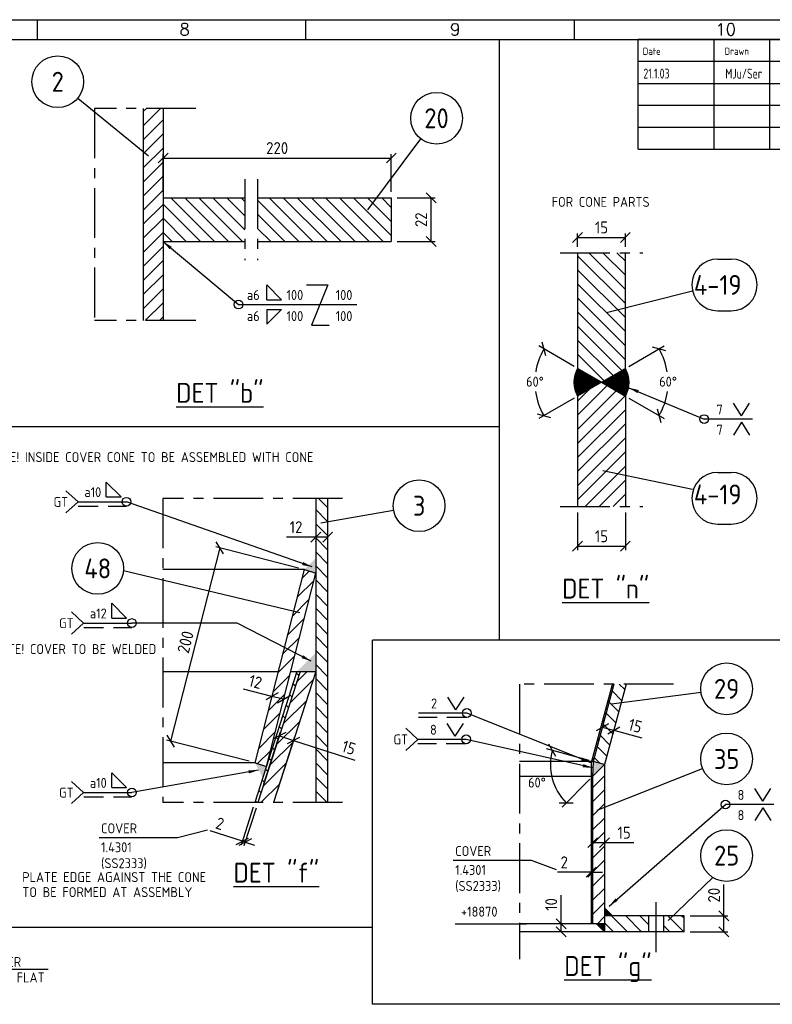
# Model space of a CAD drawing. Extents: x 0 to 84100, y 0 to 59400.
# Tile 24 of 25: x 49055 to 67971, y 34165 to 58900. Entities that reach past the tile are written whole.
import ezdxf
from ezdxf.enums import TextEntityAlignment as Align

# ---------------------------------------------------------------- set-up
doc = ezdxf.new("R2010")
doc.units = 0
doc.header["$LTSCALE"] = 1000
doc.linetypes.add('CENTER', pattern=[2, 1.25, -0.25, 0.25, -0.25])
doc.linetypes.add('DASHED', pattern=[0.75, 0.5, -0.25])
doc.layers.get('0').update_dxf_attribs({"linetype": 'CONTINUOUS'})
doc.layers.get('DEFPOINTS').update_dxf_attribs({"linetype": 'CONTINUOUS'})
for name, color, linetype in [('STG-CEN-18', 1, 'CENTER'), ('STG-CON-50', 4, 'CONTINUOUS'), ('STG-DAS-18', 1, 'DASHED'), ('STL-FIN-25', 2, 'CONTINUOUS'), ('STX-DIM-18', 1, 'CONTINUOUS'), ('STX-INFO-25', 2, 'CONTINUOUS'), ('STX-NUM-25', 1, 'CONTINUOUS'), ('STX-RAS-18', 1, 'CONTINUOUS')]:
    doc.layers.add(name, color=color, linetype=linetype)
doc.styles.add('ROMANS', font='romans.shx')
doc.styles.get("Standard").update_dxf_attribs({"font": 'isocp.shx'})
doc.dimstyles.get("Standard").update_dxf_attribs({"dimscale": 100, "dimtxt": 3, "dimasz": 2.5, "dimexe": 1, "dimexo": 1.25, "dimgap": 0.6, "dimtad": 1, "dimtih": 1, "dimtoh": 1, "dimdec": 1, "dimzin": 0, "dimtxsty": 'STANDARD', "dimblk1": 'OBLIQUE', "dimblk2": 'OBLIQUE', "dimsah": 1, "dimcen": 0.09, "dimclrd": 1, "dimclre": 1, "dimclrt": 1, "dimazin": 3, "dimtfac": 1, "dimtdec": 1, "dimtofl": 0, "dimtmove": 0, "dimatfit": 3, "dimtolj": 1, "dimtzin": 0})
doc.dimstyles.new('STANDARD$0', dxfattribs={"dimscale": 100, "dimtxt": 3, "dimasz": 2.5, "dimexe": 1, "dimexo": 1.5, "dimgap": 1, "dimtad": 1, "dimdec": 0, "dimzin": 1, "dimtxsty": 'STANDARD', "dimblk": 'OBLIQUE', "dimcen": 0.09, "dimclrd": 1, "dimclre": 1, "dimclrt": 1, "dimazin": 3, "dimtfac": 1, "dimtdec": 0, "dimtmove": 0, "dimatfit": 3, "dimtolj": 1, "dimtzin": 1})
doc.dimstyles.new('STANDARD$2', dxfattribs={"dimscale": 100, "dimtxt": 2.5, "dimasz": 2.5, "dimexe": 1.5, "dimexo": 1, "dimgap": 1.25, "dimtad": 2, "dimtih": 1, "dimtoh": 1, "dimdec": 0, "dimzin": 0, "dimtxsty": 'STANDARD', "dimblk": 'OBLIQUE', "dimcen": 0, "dimclrd": 1, "dimclre": 1, "dimclrt": 1, "dimazin": 3, "dimtfac": 1, "dimtdec": 0, "dimtmove": 0, "dimatfit": 3, "dimtolj": 1, "dimtzin": 0})
pattern_1 = [(135, (1324.97, 6656.18), (-176.7767, -176.7767), [])]
pattern_2 = [(45, (1324.97, 6656.18), (-176.7767, 176.7767), [])]
pattern_3 = [(135, (-317.03, 3058.15), (-176.7767, -176.7767), [])]
pattern_4 = [(45, (-317.03, 3058.15), (-176.7767, 176.7767), [])]

# ---------------------------------------------------------------- blocks, each defined once
blk = doc.blocks.new('_OBLIQUE')
at = {"color": 0, "linetype": 'BYBLOCK'}
blk.add_line((-0.5, -0.5), (0.5, 0.5), dxfattribs=at)
blk = doc.blocks.new('*D48')
at = {"layer": 'DEFPOINTS', "color": 0, "linetype": 'CONTINUOUS'}
for p in [(58395, 55425), (52658, 54425), (58395, 54425)]:
    blk.add_point(p, dxfattribs=at)
at = {"layer": 'STX-DIM-18', "color": 1, "linetype": 'CONTINUOUS'}
for p, q in [((52658, 54575), (52658, 55525)), ((52658, 55425), (58395, 55425)), ((58395, 54575), (58395, 55525))]:
    blk.add_line(p, q, dxfattribs=at)
at = {"layer": 'STX-DIM-18', "color": 1, "linetype": 'CONTINUOUS', "xscale": 250, "yscale": 250, "zscale": 250, "rotation": 180}
blk.add_blockref('_OBLIQUE', (52658, 55425), dxfattribs=at)
at = {"layer": 'STX-DIM-18', "color": 1, "linetype": 'CONTINUOUS', "xscale": 250, "yscale": 250, "zscale": 250}
blk.add_blockref('_OBLIQUE', (58395, 55425), dxfattribs=at)
at = {"layer": 'STX-DIM-18', "color": 1, "linetype": 'CONTINUOUS', "insert": (55526, 55675), "char_height": 300, "attachment_point": 5}
blk.add_mtext('\\A1;220', dxfattribs=at)
blk = doc.blocks.new('*D49')
at = {"layer": 'DEFPOINTS', "color": 0, "linetype": 'CONTINUOUS'}
for p in [(58395, 54425), (59395, 54425), (58395, 53325)]:
    blk.add_point(p, dxfattribs=at)
at = {"layer": 'STX-DIM-18', "color": 1, "linetype": 'CONTINUOUS'}
for p, q in [((58545, 54425), (59495, 54425)), ((59395, 53325), (59395, 54425)), ((58545, 53325), (59495, 53325))]:
    blk.add_line(p, q, dxfattribs=at)
at = {"layer": 'STX-DIM-18', "color": 1, "linetype": 'CONTINUOUS', "xscale": 250, "yscale": 250, "zscale": 250}
for p, rotation in [((59395, 54425), 90), ((59395, 53325), 270)]:
    blk.add_blockref('_OBLIQUE', p, dxfattribs=dict(at, rotation=rotation))
at = {"layer": 'STX-DIM-18', "color": 1, "linetype": 'CONTINUOUS', "insert": (59145, 53875), "char_height": 300, "attachment_point": 5, "rotation": 90}
blk.add_mtext('\\A1;22', dxfattribs=at)
blk = doc.blocks.new('*D105')
at = {"layer": 'DEFPOINTS', "color": 0, "linetype": 'CONTINUOUS'}
for p in [(56209, 45088), (52845, 40776), (54970, 40234)]:
    blk.add_point(p, dxfattribs=at)
at = {"layer": 'STX-DIM-18', "color": 1, "linetype": 'CONTINUOUS'}
for p, q in [((54084, 45630), (52845, 40776)), ((56064, 45125), (53987, 45655)), ((54825, 40271), (52748, 40801))]:
    blk.add_line(p, q, dxfattribs=at)
at = {"layer": 'STX-DIM-18', "color": 1, "linetype": 'CONTINUOUS', "xscale": 250, "yscale": 250, "zscale": 250}
for p, rotation in [((54084, 45630), 75.68389480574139), ((52845, 40776), 255.6838948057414)]:
    blk.add_blockref('_OBLIQUE', p, dxfattribs=dict(at, rotation=rotation))
at = {"layer": 'STX-DIM-18', "color": 1, "linetype": 'CONTINUOUS', "insert": (53222, 43265), "char_height": 300, "attachment_point": 5, "rotation": 75.6839}
blk.add_mtext('\\A1;200', dxfattribs=at)
blk = doc.blocks.new('*D106')
at = {"layer": 'DEFPOINTS', "color": 0, "linetype": 'CONTINUOUS'}
for p in [(56495, 45935), (56495, 45901), (56795, 45972)]:
    blk.add_point(p, dxfattribs=at)
at = {"layer": 'STX-DIM-18', "color": 1, "linetype": 'CONTINUOUS'}
for p, q in [((56495, 45901), (55757, 45901)), ((56795, 45901), (56495, 45901)), ((56495, 45785), (56495, 45801)), ((56795, 45822), (56795, 45801))]:
    blk.add_line(p, q, dxfattribs=at)
at = {"layer": 'STX-DIM-18', "color": 1, "linetype": 'CONTINUOUS', "xscale": 250, "yscale": 250, "zscale": 250, "rotation": 180}
blk.add_blockref('_OBLIQUE', (56495, 45901), dxfattribs=at)
at = {"layer": 'STX-DIM-18', "color": 1, "linetype": 'CONTINUOUS', "xscale": 250, "yscale": 250, "zscale": 250}
blk.add_blockref('_OBLIQUE', (56795, 45901), dxfattribs=at)
at = {"layer": 'STX-DIM-18', "color": 1, "linetype": 'CONTINUOUS', "insert": (56001, 46151), "char_height": 300, "attachment_point": 5}
blk.add_mtext('\\A1;12', dxfattribs=at)
blk = doc.blocks.new('*D107')
at = {"layer": 'DEFPOINTS', "color": 0, "linetype": 'CONTINUOUS'}
for p in [(55446, 42099), (55396, 41901), (55737, 42024)]:
    blk.add_point(p, dxfattribs=at)
at = {"layer": 'STX-DIM-18', "color": 1, "linetype": 'CONTINUOUS'}
for p, q in [((55396, 41901), (54681, 42084)), ((55409, 41953), (55371, 41804)), ((55686, 41827), (55396, 41901)), ((55700, 41879), (55662, 41730))]:
    blk.add_line(p, q, dxfattribs=at)
at = {"layer": 'STX-DIM-18', "color": 1, "linetype": 'CONTINUOUS', "xscale": 250, "yscale": 250, "zscale": 250}
for p, rotation in [((55396, 41901), 165.6838948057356), ((55686, 41827), 345.6838948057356)]:
    blk.add_blockref('_OBLIQUE', p, dxfattribs=dict(at, rotation=rotation))
at = {"layer": 'STX-DIM-18', "color": 1, "linetype": 'CONTINUOUS', "insert": (54979, 42266), "char_height": 300, "attachment_point": 5, "rotation": 345.6839}
blk.add_mtext('\\A1;12', dxfattribs=at)
blk = doc.blocks.new('*D108')
at = {"layer": 'DEFPOINTS', "color": 0, "linetype": 'CONTINUOUS'}
for p in [(54972, 39259), (55043, 39236), (54651, 38261)]:
    blk.add_point(p, dxfattribs=at)
at = {"layer": 'STX-DIM-18', "color": 1, "linetype": 'CONTINUOUS'}
for p, q in [((54926, 39116), (54620, 38166)), ((54998, 39093), (54692, 38143)), ((54651, 38261), (53846, 38520)), ((54722, 38238), (54651, 38261)), ((54722, 38238), (54960, 38161))]:
    blk.add_line(p, q, dxfattribs=at)
at = {"layer": 'STX-DIM-18', "color": 1, "linetype": 'CONTINUOUS', "xscale": 250, "yscale": 250, "zscale": 250}
for p, rotation in [((54651, 38261), 342.1584084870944), ((54722, 38238), 162.1584084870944)]:
    blk.add_blockref('_OBLIQUE', p, dxfattribs=dict(at, rotation=rotation))
at = {"layer": 'STX-DIM-18', "color": 1, "linetype": 'CONTINUOUS', "insert": (54087, 38705), "char_height": 300, "attachment_point": 5, "rotation": 342.1584}
blk.add_mtext('\\A1;2', dxfattribs=at)
blk = doc.blocks.new('*D109')
at = {"layer": 'DEFPOINTS', "color": 0, "linetype": 'CONTINUOUS'}
for p in [(55940, 40796), (55147, 39558), (55504, 39443)]:
    blk.add_point(p, dxfattribs=at)
at = {"layer": 'STX-DIM-18', "color": 1, "linetype": 'CONTINUOUS'}
for p, q in [((55193, 39701), (55613, 41007)), ((55550, 39586), (55970, 40892)), ((55583, 40911), (55940, 40796)), ((55940, 40796), (57480, 40301))]:
    blk.add_line(p, q, dxfattribs=at)
at = {"layer": 'STX-DIM-18', "color": 1, "linetype": 'CONTINUOUS', "xscale": 250, "yscale": 250, "zscale": 250}
for p, rotation in [((55583, 40911), 162.158408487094), ((55940, 40796), 342.1584084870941)]:
    blk.add_blockref('_OBLIQUE', p, dxfattribs=dict(at, rotation=rotation))
at = {"layer": 'STX-DIM-18', "color": 1, "linetype": 'CONTINUOUS', "insert": (57327, 40613), "char_height": 300, "attachment_point": 5, "rotation": 342.1584}
blk.add_mtext('\\A1;15', dxfattribs=at)
blk = doc.blocks.new('*D110')
at = {"layer": 'DEFPOINTS', "color": 0, "linetype": 'CONTINUOUS'}
for p in [(62399, 40073), (63465, 40268), (63755, 40190), (63755, 40190), (63455, 39890)]:
    blk.add_point(p, dxfattribs=at)
at = {"layer": 'STX-DIM-18', "color": 1, "linetype": 'CONTINUOUS'}
for p, q in [((63368, 40294), (62296, 40584)), ((63384, 39819), (62686, 39121))]:
    blk.add_line(p, q, dxfattribs=at)
blk.add_arc((63755, 40190), 1361, 164.8913, 225, dxfattribs=at)
at = {"layer": 'STX-DIM-18', "color": 1, "linetype": 'CONTINUOUS', "xscale": 250, "yscale": 250, "zscale": 250}
for p, rotation in [((62441, 40544), 74.89130863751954), ((62792, 39227), 315.0000000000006)]:
    blk.add_blockref('_OBLIQUE', p, dxfattribs=dict(at, rotation=rotation))
at = {"layer": 'STX-DIM-18', "color": 1, "linetype": 'CONTINUOUS', "insert": (62055, 39736), "char_height": 250, "attachment_point": 5}
blk.add_mtext('\\A1;60°', dxfattribs=at)
blk = doc.blocks.new('*D111')
at = {"layer": 'DEFPOINTS', "color": 0, "linetype": 'CONTINUOUS'}
for p in [(63737, 41274), (64026, 41196), (63987, 41048)]:
    blk.add_point(p, dxfattribs=at)
at = {"layer": 'STX-DIM-18', "color": 1, "linetype": 'CONTINUOUS'}
for p, q in [((63698, 41129), (63671, 41030)), ((63697, 41127), (63987, 41048)), ((63987, 41051), (63960, 40952)), ((63987, 41048), (64694, 40858))]:
    blk.add_line(p, q, dxfattribs=at)
at = {"layer": 'STX-DIM-18', "color": 1, "linetype": 'CONTINUOUS', "xscale": 250, "yscale": 250, "zscale": 250}
for p, rotation in [((63697, 41127), 164.8913086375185), ((63987, 41048), 344.8913086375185)]:
    blk.add_blockref('_OBLIQUE', p, dxfattribs=dict(at, rotation=rotation))
at = {"layer": 'STX-DIM-18', "color": 1, "linetype": 'CONTINUOUS', "insert": (64526, 41162), "char_height": 300, "attachment_point": 5, "rotation": 344.8913}
blk.add_mtext('\\A1;15', dxfattribs=at)
blk = doc.blocks.new('*D112')
at = {"layer": 'DEFPOINTS', "color": 0, "linetype": 'CONTINUOUS'}
for p in [(63455, 38190), (63755, 38226), (63755, 38202)]:
    blk.add_point(p, dxfattribs=at)
at = {"layer": 'STX-DIM-18', "color": 1, "linetype": 'CONTINUOUS'}
for p, q in [((63455, 38340), (63455, 38326)), ((63755, 38352), (63755, 38326)), ((63455, 38226), (63755, 38226)), ((63755, 38226), (64487, 38226))]:
    blk.add_line(p, q, dxfattribs=at)
at = {"layer": 'STX-DIM-18', "color": 1, "linetype": 'CONTINUOUS', "xscale": 250, "yscale": 250, "zscale": 250, "rotation": 180}
blk.add_blockref('_OBLIQUE', (63455, 38226), dxfattribs=at)
at = {"layer": 'STX-DIM-18', "color": 1, "linetype": 'CONTINUOUS', "xscale": 250, "yscale": 250, "zscale": 250}
blk.add_blockref('_OBLIQUE', (63755, 38226), dxfattribs=at)
at = {"layer": 'STX-DIM-18', "color": 1, "linetype": 'CONTINUOUS', "insert": (64246, 38476), "char_height": 300, "attachment_point": 5}
blk.add_mtext('\\A1;15', dxfattribs=at)
blk = doc.blocks.new('*D113')
at = {"layer": 'DEFPOINTS', "color": 0, "linetype": 'CONTINUOUS'}
for p in [(65755, 36389), (66755, 36389), (65755, 35989)]:
    blk.add_point(p, dxfattribs=at)
at = {"layer": 'STX-DIM-18', "color": 1, "linetype": 'CONTINUOUS'}
for p, q in [((66755, 36389), (66755, 37177)), ((65905, 36389), (66855, 36389)), ((66755, 35989), (66755, 36389)), ((65905, 35989), (66855, 35989))]:
    blk.add_line(p, q, dxfattribs=at)
at = {"layer": 'STX-DIM-18', "color": 1, "linetype": 'CONTINUOUS', "xscale": 250, "yscale": 250, "zscale": 250}
for p, rotation in [((66755, 36389), 90), ((66755, 35989), 270)]:
    blk.add_blockref('_OBLIQUE', p, dxfattribs=dict(at, rotation=rotation))
at = {"layer": 'STX-DIM-18', "color": 1, "linetype": 'CONTINUOUS', "insert": (66505, 36908), "char_height": 300, "attachment_point": 5, "rotation": 90}
blk.add_mtext('\\A1;20', dxfattribs=at)
blk = doc.blocks.new('*D114')
at = {"layer": 'DEFPOINTS', "color": 0, "linetype": 'CONTINUOUS'}
for p in [(62603, 36189), (62663, 36189), (63252, 35989)]:
    blk.add_point(p, dxfattribs=at)
at = {"layer": 'STX-DIM-18', "color": 1, "linetype": 'CONTINUOUS'}
for p, q in [((62663, 36189), (62663, 36910)), ((62663, 35989), (62663, 36189)), ((62753, 36189), (62763, 36189)), ((63102, 35989), (62563, 35989))]:
    blk.add_line(p, q, dxfattribs=at)
at = {"layer": 'STX-DIM-18', "color": 1, "linetype": 'CONTINUOUS', "xscale": 250, "yscale": 250, "zscale": 250}
for p, rotation in [((62663, 36189), 90), ((62663, 35989), 270)]:
    blk.add_blockref('_OBLIQUE', p, dxfattribs=dict(at, rotation=rotation))
at = {"layer": 'STX-DIM-18', "color": 1, "linetype": 'CONTINUOUS', "insert": (62413, 36674), "char_height": 300, "attachment_point": 5, "rotation": 90}
blk.add_mtext('\\A1;10', dxfattribs=at)
blk = doc.blocks.new('*D147')
at = {"color": 1, "linetype": 'CONTINUOUS'}
for p, q in [((63415, 38381), (63415, 37382)), ((63455, 38396), (63455, 37382)), ((63415, 37482), (62569, 37482)), ((63455, 37482), (63415, 37482)), ((63455, 37482), (63705, 37482))]:
    blk.add_line(p, q, dxfattribs=at)
at = {"layer": 'DEFPOINTS', "color": 0, "linetype": 'CONTINUOUS'}
for p in [(63415, 38531), (63455, 38546), (63415, 37482)]:
    blk.add_point(p, dxfattribs=at)
at = {"color": 1, "linetype": 'CONTINUOUS', "xscale": 250, "yscale": 250, "zscale": 250}
blk.add_blockref('_OBLIQUE', (63415, 37482), dxfattribs=at)
at = {"color": 1, "linetype": 'CONTINUOUS', "xscale": 250, "yscale": 250, "zscale": 250, "rotation": 180}
blk.add_blockref('_OBLIQUE', (63455, 37482), dxfattribs=at)
at = {"color": 1, "linetype": 'CONTINUOUS', "insert": (62742, 37732), "char_height": 300, "attachment_point": 5}
blk.add_mtext('\\A1;2', dxfattribs=at)
blk = doc.blocks.new('A$C4D08758E')
at = {"layer": 'STX-DIM-18'}
for p, q in [((0, 0), (0, 3.75)), ((0, 3.75), (3.74, 0)), ((0, 0), (3.74, 0))]:
    blk.add_line(p, q, dxfattribs=at)
blk = doc.blocks.new('A$C0537208B')
at = {"layer": 'STX-DIM-18'}
for q in [(0, 3.2), (4.08, 3.2)]:
    blk.add_line((2.04, 0), q, dxfattribs=at)
blk = doc.blocks.new('TYLE125')
at = {"color": 4}
for p, q in [((0, 0), (-185, 0)), ((-185, -27.5), (-185, 0)), ((0, -27.5), (0, 0)), ((0, -5.5), (-185, -5.5))]:
    blk.add_line(p, q, dxfattribs=at)
at = {"color": 2}
for p, q in [((-166, 0), (-166, -27.5)), ((-152, 0), (-152, -27.5)), ((-138, 0), (-138, -27.5)), ((-33, 0), (-33, -27.5)), ((-16.5, 0), (-16.5, -27.5)), ((-185, -11), (0, -11)), ((-185, -16.5), (0, -16.5)), ((-185, -22), (0, -22)), ((-185, -27.5), (0, -27.5))]:
    blk.add_line(p, q, dxfattribs=at)
for s, p in [('Date', (-183.86, -3.83)), ('Drawn', (-163.28, -3.83)), ("App'd", (-148.87, -3.83)), ('Revision', (-134.77, -3.83)), ('No.', (-26.18, -3.72)), ('Mark', (-8.51, -3.8))]:
    blk.add_text(s, height=1.8, dxfattribs=at).set_placement(p)
at = {"color": 2, "linetype": 'CONTINUOUS', "width": 0.8}
for tag, p in [('A2', (-183.7, -9.78)), ('A3', (-163.1, -9.78)), ('A4', (-149.1, -9.78)), ('A5', (-135.82, -9.78)), ('A6', (-25.26, -9.6)), ('A1', (-6.26, -9.6)), ('A8', (-183.7, -15.28)), ('A9', (-163.1, -15.28)), ('A10', (-149.1, -15.28)), ('A11', (-135.82, -15.28)), ('A12', (-25.26, -15.1)), ('A7', (-6.26, -15.1)), ('A14', (-183.7, -20.78)), ('A15', (-163.1, -20.78)), ('A16', (-149.1, -20.78)), ('A17', (-135.82, -20.78)), ('A18', (-25.26, -20.6)), ('A13', (-6.26, -20.6)), ('A20', (-183.7, -26.28)), ('A21', (-163.1, -26.28)), ('A22', (-149.1, -26.28)), ('A23', (-135.82, -26.28)), ('A24', (-25.26, -26.1)), ('A19', (-6.26, -26.1))]:
    blk.add_attdef(tag, p, '', height=2.5, dxfattribs=at)
blk = doc.blocks.new('A1')
at = {"color": 2, "linetype": 'CONTINUOUS'}
for p, q in [((20, 589), (836, 589)), ((495, 584), (495, 589)), ((562.5, 584), (562.5, 589)), ((630, 584), (630, 589))]:
    blk.add_line(p, q, dxfattribs=at)
at = {"color": 4, "linetype": 'CONTINUOUS'}
blk.add_line((25, 584), (831, 584), dxfattribs=at)
at = {"color": 2, "style": 'ROMANS'}
for s, p in [('8', (532, 585.07)), ('9', (600, 585.07)), ('10', (668, 585.07))]:
    blk.add_text(s, height=3, dxfattribs=at).set_placement(p, align=Align.CENTER)
blk = doc.blocks.new('*D205')
at = {"layer": 'DEFPOINTS', "color": 0, "linetype": 'CONTINUOUS'}
for p in [(63077, 46674), (64277, 46674), (64277, 45674)]:
    blk.add_point(p, dxfattribs=at)
at = {"layer": 'STX-DIM-18', "color": 1, "linetype": 'CONTINUOUS'}
for p, q in [((63077, 46524), (63077, 45574)), ((64277, 46524), (64277, 45574)), ((63077, 45674), (64277, 45674))]:
    blk.add_line(p, q, dxfattribs=at)
at = {"layer": 'STX-DIM-18', "color": 1, "linetype": 'CONTINUOUS', "xscale": 250, "yscale": 250, "zscale": 250, "rotation": 180}
blk.add_blockref('_OBLIQUE', (63077, 45674), dxfattribs=at)
at = {"layer": 'STX-DIM-18', "color": 1, "linetype": 'CONTINUOUS', "xscale": 250, "yscale": 250, "zscale": 250}
blk.add_blockref('_OBLIQUE', (64277, 45674), dxfattribs=at)
at = {"layer": 'STX-DIM-18', "color": 1, "linetype": 'CONTINUOUS', "insert": (63677, 45924), "char_height": 300, "attachment_point": 5}
blk.add_mtext('\\A1;15', dxfattribs=at)
blk = doc.blocks.new('*D206')
at = {"layer": 'DEFPOINTS', "color": 0, "linetype": 'CONTINUOUS'}
for p in [(64277, 50138), (63677, 49791), (63677, 49791), (65325, 49501), (64277, 49445)]:
    blk.add_point(p, dxfattribs=at)
at = {"layer": 'STX-DIM-18', "color": 1, "linetype": 'CONTINUOUS'}
for p, q in [((64364, 50188), (65256, 50703)), ((64364, 49395), (65256, 48880))]:
    blk.add_line(p, q, dxfattribs=at)
for start, end in [(9.1344, 30), (330, 351.942)]:
    blk.add_arc((63677, 49791), 1673, start, end, dxfattribs=at)
at = {"layer": 'STX-DIM-18', "color": 1, "linetype": 'CONTINUOUS', "xscale": 250, "yscale": 250, "zscale": 250}
for p, rotation in [((65126, 50628), 119.9999999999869), ((65126, 48955), 240.0000000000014)]:
    blk.add_blockref('_OBLIQUE', p, dxfattribs=dict(at, rotation=rotation))
at = {"layer": 'STX-DIM-18', "color": 1, "linetype": 'CONTINUOUS', "insert": (65350, 49807), "char_height": 250, "attachment_point": 5}
blk.add_mtext('\\A1;60%%d', dxfattribs=at)
blk = doc.blocks.new('*D204')
at = {"layer": 'DEFPOINTS', "color": 0, "linetype": 'CONTINUOUS'}
for p in [(63077, 50138), (63677, 49791), (63677, 49791), (62030, 49501), (63077, 49445)]:
    blk.add_point(p, dxfattribs=at)
at = {"layer": 'STX-DIM-18', "color": 1, "linetype": 'CONTINUOUS'}
for p, q in [((62991, 50188), (62099, 50703)), ((62991, 49395), (62099, 48880))]:
    blk.add_line(p, q, dxfattribs=at)
for start, end in [(150, 170.8656), (188.058, 210)]:
    blk.add_arc((63677, 49791), 1673, start, end, dxfattribs=at)
at = {"layer": 'STX-DIM-18', "color": 1, "linetype": 'CONTINUOUS', "xscale": 250, "yscale": 250, "zscale": 250}
for p, rotation in [((62229, 50628), 60.00000000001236), ((62229, 48955), 299.9999999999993)]:
    blk.add_blockref('_OBLIQUE', p, dxfattribs=dict(at, rotation=rotation))
at = {"layer": 'STX-DIM-18', "color": 1, "linetype": 'CONTINUOUS', "insert": (62005, 49807), "char_height": 250, "attachment_point": 5}
blk.add_mtext('\\A1;60%%d', dxfattribs=at)
blk = doc.blocks.new('*D203')
at = {"layer": 'DEFPOINTS', "color": 0, "linetype": 'CONTINUOUS'}
for p in [(64277, 53431), (63077, 53043), (64277, 53043)]:
    blk.add_point(p, dxfattribs=at)
at = {"layer": 'STX-DIM-18', "color": 1, "linetype": 'CONTINUOUS'}
for p, q in [((63077, 53193), (63077, 53531)), ((63077, 53431), (64277, 53431)), ((64277, 53193), (64277, 53531))]:
    blk.add_line(p, q, dxfattribs=at)
at = {"layer": 'STX-DIM-18', "color": 1, "linetype": 'CONTINUOUS', "xscale": 250, "yscale": 250, "zscale": 250, "rotation": 180}
blk.add_blockref('_OBLIQUE', (63077, 53431), dxfattribs=at)
at = {"layer": 'STX-DIM-18', "color": 1, "linetype": 'CONTINUOUS', "xscale": 250, "yscale": 250, "zscale": 250}
blk.add_blockref('_OBLIQUE', (64277, 53431), dxfattribs=at)
at = {"layer": 'STX-DIM-18', "color": 1, "linetype": 'CONTINUOUS', "insert": (63677, 53681), "char_height": 300, "attachment_point": 5}
blk.add_mtext('\\A1;15', dxfattribs=at)

msp = doc.modelspace()

# ---------------------------------------------------------------- hatches: boundary and pattern name
at = {"layer": 'STG-CON-50', "linetype": 'CONTINUOUS'}
h = msp.add_hatch(dxfattribs=at)
h.set_pattern_fill('ANSI37', color=256, scale=6, style=0)
h.set_pattern_definition([(45, (-242565.982, -208628.512), (-13.4703842, 13.4703842), []), (135, (-242565.982, -208628.512), (-13.4703842, -13.4703842), [])])
h.paths.add_polyline_path([(63077.364, 49445.085), (63677.364, 49791.495), (63077.364, 50137.905, 0.267949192)])
h.paths.add_polyline_path([(63677.364, 49791.495), (64277.364, 49445.085, 0.267949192), (64277.364, 50137.905)])
at = {"layer": 'STX-RAS-18', "linetype": 'CONTINUOUS'}
h = msp.add_hatch(dxfattribs=at)
h.set_pattern_fill('ANSI31', color=256, scale=2000, style=0)
h.set_pattern_definition([(45, (-6763.07, 7568.65), (-176.7767, 176.7767), [])])
h.paths.add_polyline_path([(52657.679, 56671.633), (52157.679, 56671.633), (52157.679, 51340.387), (52657.679, 51340.387)])
h = msp.add_hatch(dxfattribs=at)
h.set_pattern_fill('ANSI31', color=256, scale=2000, angle=90, style=0)
h.set_pattern_definition([(135, (-2824.04, 7568.65), (-176.7767, -176.7767), [])])
h.paths.add_polyline_path([(55032.593, 54425.229), (55032.593, 53325.229), (58394.76, 53325.229), (58394.76, 54425.229)])
h.paths.add_polyline_path([(54712.747, 54425.229), (52657.679, 54425.229), (52657.679, 53325.229), (54712.747, 53325.229)])
h = msp.add_hatch(dxfattribs=at)
h.set_pattern_fill('ANSI31', color=256, scale=2000, angle=90, style=0)
h.set_pattern_definition([(135, (-4567.89, 2883.02), (-176.7767, -176.7767), [])])
h.paths.add_polyline_path([(64277.364, 53043.422), (63077.364, 53043.422), (63077.364, 50137.905), (63677.364, 49791.495), (64277.364, 50137.905)])
h = msp.add_hatch(dxfattribs=at)
h.set_pattern_fill('ANSI31', color=256, scale=2000, style=0)
h.set_pattern_definition([(45, (-4567.89, 2883.02), (-176.7767, 176.7767), [])])
h.paths.add_polyline_path([(64277.364, 49445.085), (63677.364, 49791.495), (63077.364, 49445.085), (63077.364, 46674.289), (64277.364, 46674.289)])
h = msp.add_hatch(dxfattribs=at)
h.set_pattern_fill('ANSI31', color=256, scale=2000, angle=90, style=0)
h.set_pattern_definition(pattern_1)
h.paths.add_polyline_path([(56795.091, 46874.214), (56495.091, 46874.214), (56495.091, 39235.705), (56795.091, 39235.705)])
h = msp.add_hatch(dxfattribs=at)
h.set_pattern_fill('ANSI31', color=256, scale=2000, style=0)
h.set_pattern_definition(pattern_2)
h.paths.add_polyline_path([(54970.276, 40234.08), (55256.39, 40141.99), (56495.091, 44995.907), (56208.977, 45087.997)])
h = msp.add_hatch(dxfattribs=at)
h.set_pattern_fill('ANSI31', color=256, scale=2000, angle=90, style=0)
h.set_pattern_definition(pattern_1)
h.paths.add_polyline_path([(56101.145, 42521.758), (56022.355, 42521.758), (54964.687, 39235.705), (55043.477, 39235.705)])
h = msp.add_hatch(dxfattribs=at)
h.set_pattern_fill('ANSI31', color=256, scale=2000, style=0)
h.set_pattern_definition(pattern_2)
h.paths.add_polyline_path([(56495.091, 42521.758), (56101.145, 42521.758), (55043.477, 39235.705), (55437.423, 39235.705)])
h = msp.add_hatch(dxfattribs=at)
h.set_pattern_fill('ANSI31', color=256, scale=2000, style=0)
h.set_pattern_definition(pattern_4)
h.paths.add_polyline_path([(63989.469, 42210.433), (63948.037, 42210.433), (63423.589, 40267.917), (63465.021, 40267.917)])
h.paths.add_polyline_path([(63454.651, 39889.722), (63414.651, 39889.722), (63414.651, 36189.341), (63454.651, 36189.341)])
h.paths.add_polyline_path([(63465.021, 40267.917), (63423.589, 40267.917), (63414.651, 40234.812), (63414.651, 39889.722), (63454.651, 39889.722)])
h = msp.add_hatch(dxfattribs=at)
h.set_pattern_fill('ANSI31', color=256, scale=2000, angle=90, style=0)
h.set_pattern_definition(pattern_3)
h.paths.add_polyline_path([(64300.21, 42210.433), (63989.469, 42210.433), (63465.021, 40267.917), (63754.651, 40189.722)])
h = msp.add_hatch(dxfattribs=at)
h.set_pattern_fill('ANSI31', color=256, scale=2000, style=0)
h.set_pattern_definition(pattern_4)
h.paths.add_polyline_path([(63454.651, 36189.341), (63754.651, 36189.341), (63754.651, 40189.722), (63454.651, 39889.722)])
h = msp.add_hatch(dxfattribs=at)
h.set_pattern_fill('ANSI31', color=256, scale=2000, angle=90, style=0)
h.set_pattern_definition(pattern_3)
h.paths.add_polyline_path([(63754.651, 36389.341), (63754.651, 35989.341), (64864.651, 35989.341), (64864.651, 36389.341)])
h.paths.add_polyline_path([(65244.651, 36389.341), (65244.651, 35989.341), (65754.651, 35989.341), (65754.651, 36389.341)])

# ---------------------------------------------------------------- linework, layer by layer
at = {"layer": 'STG-CEN-18', "ltscale": 1000}
for p, q in [((61117.758, 43315.201), (61117.758, 58400)), ((61117.758, 48670.1), (39257.413, 48670.1)), ((83100, 43315.201), (57918.053, 43315.201)), ((57918.053, 34165.385), (57918.053, 43315.201)), ((41596.763, 36102.925), (57918.053, 36102.925)), ((83100, 34165.385), (57918.053, 34165.385))]:
    msp.add_line(p, q, dxfattribs=at)
at = {"layer": 'STG-CEN-18', "color": 1, "linetype": 'CENTER'}
for p, q in [((53485.184, 56671.633), (50935.003, 56671.633)), ((50935.003, 56671.633), (50935.003, 51340.387)), ((54712.747, 54895.667), (54712.747, 52861.308)), ((55032.593, 54895.667), (55032.593, 52861.308)), ((53485.184, 51340.387), (50935.003, 51340.387)), ((65485.727, 42210.433), (61617.418, 42210.433)), ((61617.418, 42210.433), (61617.418, 35295.835)), ((65054.651, 35479.064), (65054.651, 36908.239))]:
    msp.add_line(p, q, dxfattribs=at)
at = {"layer": 'STG-CEN-18', "linetype": 'CENTER'}
for p, q in [((57172.098, 46874.214), (52649.071, 46874.214)), ((52649.071, 46874.214), (52649.071, 39235.705)), ((57172.098, 39235.705), (52649.071, 39235.705))]:
    msp.add_line(p, q, dxfattribs=at)
for points in [[(62638.889, 53043.422), (64715.839, 53043.422)], [(62638.889, 46674.289), (64715.839, 46674.289)]]:
    msp.add_lwpolyline(points, dxfattribs=at)
at = {"layer": 'STG-CON-50'}
for p, q in [((52657.679, 54425.229), (54712.747, 54425.229)), ((55032.593, 54425.229), (58394.76, 54425.229)), ((58394.76, 54425.229), (58394.76, 53325.229)), ((52657.679, 53325.229), (54712.747, 53325.229)), ((55032.593, 53325.229), (58394.76, 53325.229)), ((56208.977, 45087.997), (52649.071, 45087.997)), ((54970.276, 40234.08), (56208.977, 45087.997)), ((56208.977, 45087.997), (56495.091, 44995.907)), ((55256.39, 40141.99), (56495.091, 44995.907)), ((56022.355, 42521.758), (54964.687, 39235.705)), ((56101.145, 42521.758), (55043.477, 39235.705)), ((56495.091, 42521.758), (55437.423, 39235.705)), ((63950.851, 42220.86), (63414.651, 40234.812)), ((63989.469, 42210.433), (63465.021, 40267.917)), ((64300.21, 42210.433), (63754.651, 40189.722)), ((54970.276, 40234.08), (52649.071, 40234.08)), ((54970.276, 40234.08), (55256.39, 40141.99)), ((63465.021, 40267.917), (61617.418, 40267.917)), ((63414.651, 40234.812), (63414.651, 36189.341)), ((63465.021, 40267.917), (63454.651, 39889.722)), ((63754.651, 40189.722), (63454.651, 39889.722)), ((63754.651, 40189.722), (63465.021, 40267.917)), ((63754.651, 40189.722), (63754.651, 35989.341)), ((63454.651, 39889.722), (61617.418, 39889.722)), ((63454.651, 39889.722), (63454.651, 36189.341)), ((63954.651, 36389.341), (63754.651, 36589.341)), ((65754.651, 36389.341), (63754.651, 36389.341)), ((64864.651, 35989.341), (64864.651, 36389.341)), ((65244.651, 35989.341), (65244.651, 36389.341)), ((65754.651, 35989.341), (65754.651, 36389.341)), ((63754.651, 36189.341), (61617.418, 36189.341)), ((63754.651, 35989.341), (63554.651, 36189.341)), ((65754.651, 35989.341), (61617.418, 35989.341))]:
    msp.add_line(p, q, dxfattribs=at)
at = {"layer": 'STG-CON-50', "linetype": 'CONTINUOUS'}
for p, q in [((63077.364, 53043.422), (63077.364, 50137.905)), ((64277.364, 50137.905), (64277.364, 53043.422)), ((63077.364, 49445.085), (63077.364, 46674.289)), ((64277.364, 49445.085), (64277.364, 46674.289)), ((65845.9, 49040.723), (65846.62, 49040.723)), ((59214.39, 40865.941), (59215.11, 40865.941))]:
    msp.add_line(p, q, dxfattribs=at)
at = {"layer": 'STG-CON-50', "flags": 128}
for points in [[(52157.679, 56671.633), (52157.679, 51340.387)], [(52657.679, 56671.633), (52657.679, 51340.387)], [(56495.091, 46874.214), (56495.091, 39235.705)], [(56795.091, 46874.214), (56795.091, 39235.705)], [(52649.071, 42521.758), (55554.083, 42521.758)], [(55863.697, 42521.758), (56495.091, 42521.758)]]:
    msp.add_lwpolyline(points, dxfattribs=at)
at = {"layer": 'STG-CON-50', "linetype": 'CONTINUOUS'}
for points in [[(63677.364, 49791.495), (63077.364, 50137.905)], [(63677.364, 49791.495), (64277.364, 50137.905)], [(63677.364, 49791.495), (63077.364, 49445.085)], [(63677.364, 49791.495), (64277.364, 49445.085)]]:
    msp.add_lwpolyline(points, dxfattribs=at)
for start, end in [(150, 210), (330, 30)]:
    msp.add_arc((63677.364, 49791.495), 692.82, start, end, dxfattribs=at)
at = {"layer": 'STG-CON-50', "color": 4, "linetype": 'CONTINUOUS'}
for points in [[(56208.977, 45087.997), (56495.091, 44995.907), (56495.091, 45374.111)], [(56022.355, 42521.758), (56495.091, 42521.758), (56495.091, 42994.493)], [(54970.276, 40234.08), (55256.39, 40141.99), (55164.299, 39855.877)]]:
    msp.add_solid(points, dxfattribs=at)
at = {"layer": 'STG-CON-50'}
for points in [[(63465.021, 40267.917), (63454.651, 39889.722), (63754.651, 40189.722)], [(63754.651, 36589.341), (63754.651, 36389.341), (63954.651, 36389.341)], [(63554.651, 36189.341), (63754.651, 35989.341), (63754.651, 36189.341)]]:
    msp.add_solid(points, dxfattribs=at)
at = {"layer": 'STG-DAS-18', "linetype": 'DASHED'}
for p, q in [((50525.12, 46679.573), (51736.669, 46679.573)), ((50663.761, 43632.488), (51875.31, 43632.488)), ((60293.545, 41372.056), (59081.988, 41372.056)), ((60277, 40710.808), (59065.443, 40710.808)), ((50663.761, 39376.45), (51875.31, 39376.45))]:
    msp.add_line(p, q, dxfattribs=at)
at = {"layer": 'STL-FIN-25', "linetype": 'CONTINUOUS'}
for p, q in [((53021.224, 38350.835), (51049.555, 38350.835)), ((53773.858, 38543.13), (53021.224, 38350.835)), ((61921.7, 37780.147), (59950.031, 37780.147)), ((62546.652, 37542.601), (61921.7, 37780.147))]:
    msp.add_line(p, q, dxfattribs=at)
at = {"layer": 'STX-DIM-18'}
for p, q in [((50515.444, 56930.404), (52294.409, 55479.562)), ((57803.52, 54127.423), (59140.968, 55904.359)), ((66598.174, 52888.329), (66939.428, 52888.329)), ((56264.307, 52238.225), (56802.915, 52238.225)), ((56802.915, 52238.225), (56391.038, 51225.106)), ((65967.837, 52079.661), (63806.677, 51535.652)), ((54556.402, 51743.158), (57531.62, 51743.158)), ((66598.174, 51588.329), (66939.428, 51588.329)), ((56391.038, 51225.106), (56834.598, 51225.106)), ((67469.944, 48866.489), (66258.387, 48866.489)), ((63710.025, 47575.816), (65961.813, 47107.103)), ((66598.174, 47528.815), (66939.428, 47528.815)), ((50522.834, 46789.941), (50216.551, 47068.561)), ((50522.834, 46789.941), (50216.551, 46511.32)), ((50522.834, 46789.941), (51736.669, 46789.941)), ((56621.343, 46261.534), (58453.644, 46579.943)), ((66598.174, 46228.815), (66939.428, 46228.815)), ((56092.474, 44003.451), (51663.918, 45054.82)), ((50661.476, 43742.855), (50355.192, 44021.476)), ((50661.476, 43742.855), (50355.192, 43464.235)), ((50661.476, 43742.855), (51875.31, 43742.855)), ((54520.771, 43742.855), (51875.31, 43742.855)), ((63926.592, 41709.629), (66178.348, 42005.304)), ((60293.545, 41482.447), (59081.988, 41482.447)), ((59065.443, 40821.199), (58759.16, 41099.819)), ((59065.443, 40821.199), (58759.16, 40542.579)), ((60277, 40821.199), (59065.443, 40821.199)), ((63571.116, 39045.481), (66218.185, 40089.996)), ((50661.476, 39486.818), (50355.192, 39765.438)), ((50661.476, 39486.818), (50355.192, 39208.198)), ((50661.476, 39486.818), (51875.31, 39486.818)), ((68005.519, 39184.815), (66793.962, 39184.815)), ((65356.592, 36270.275), (66477.065, 37350.463))]:
    msp.add_line(p, q, dxfattribs=at)
at = {"layer": 'STX-DIM-18', "linetype": 'CONTINUOUS'}
for centre in [(54556.402, 51743.158), (66258.387, 48866.489), (51736.669, 46789.941), (51875.31, 43742.855), (60293.545, 41482.447), (60277, 40821.199), (51875.31, 39486.818), (66793.962, 39184.815)]:
    msp.add_circle(centre, 110.392, dxfattribs=at)
at = {"layer": 'STX-INFO-25', "linetype": 'CONTINUOUS'}
msp.add_line((60001.232, 36189.341), (61792.08, 36189.341), dxfattribs=at)
at = {"layer": 'STX-NUM-25', "linetype": 'CONTINUOUS'}
for centre in [(50011.724, 57341.216), (59531.855, 56423.692), (59094.047, 46691.23), (51016.778, 45115.731), (66822.816, 42089.928), (66822.816, 40328.579), (66822.816, 37900.878)]:
    msp.add_circle(centre, 650, dxfattribs=at)
for centre, start, end in [((66598.174, 52238.329), 90, 270), ((66939.428, 52238.329), 270, 90), ((66598.174, 46878.815), 90, 270), ((66939.428, 46878.815), 270, 90)]:
    msp.add_arc(centre, 650, start, end, dxfattribs=at)
at = {"layer": 'STX-RAS-18'}
msp.add_line((45547.877, 35047.489), (49768.2, 35047.489), dxfattribs=at)

# ---------------------------------------------------------------- block references
at = {"xscale": 100, "yscale": 100, "zscale": 100}
msp.add_blockref('TYLE125', (83100, 58400), dxfattribs=at).add_auto_attribs({'A2': '21.1.03', 'A3': 'MJu/Ser', 'A4': 'OPV', 'A5': 'CHANGED NEW SITEMAP AND ADDED AS-BUILT STAMP', 'A1': 'a'})
at = {"layer": 'STG-CON-50', "xscale": 100, "yscale": 100, "zscale": 100}
msp.add_blockref('A1', (0, 0), dxfattribs=at)
at = {"layer": 'STX-DIM-18', "linetype": 'CONTINUOUS', "xscale": 100, "yscale": 100, "zscale": 100}
for name, p in [('A$C4D08758E', (55264.449, 51863.986)), ('A$C0537208B', (66992.291, 48946.524)), ('A$C4D08758E', (51230.881, 46910.768)), ('A$C4D08758E', (51369.523, 43863.683)), ('A$C0537208B', (59815.892, 41562.481)), ('A$C0537208B', (59799.347, 40901.233)), ('A$C4D08758E', (51369.523, 39607.646)), ('A$C0537208B', (67527.866, 39264.85))]:
    msp.add_blockref(name, p, dxfattribs=at)
at = {"layer": 'STX-DIM-18', "linetype": 'CONTINUOUS', "xscale": -100, "yscale": 100, "zscale": 100, "rotation": 180}
for name, p in [('A$C4D08758E', (55264.449, 51622.331)), ('A$C0537208B', (66992.291, 48786.455)), ('A$C0537208B', (67527.866, 39104.781))]:
    msp.add_blockref(name, p, dxfattribs=at)

# ---------------------------------------------------------------- texts
at = {"layer": 'STG-CON-50', "linetype": 'CONTINUOUS', "char_height": 0.72, "attachment_point": 4}
for insert in [(65846.98, 49040.723), (59215.47, 40865.941)]:
    msp.add_mtext('\\A1;z', dxfattribs=dict(at, insert=insert))
at = {"layer": 'STX-INFO-25'}
for s, p in [('FOR CONE PARTS', (63655.256, 54323.217)), ('a6', (54925.755, 51983.875)), ('100', (55971.288, 51983.875)), ('100', (57206.918, 51983.875)), ('a6', (54925.755, 51454.329)), ('100', (55971.288, 51454.329)), ('100', (57206.918, 51454.329)), ('7', (66646.363, 49107.206)), ('7', (66646.363, 48599.445)), ('NOTE! INSIDE COVER CONE TO BE ASSEMBLED WITH CONE', (52342.035, 47911.812)), ('a10', (50892.187, 47030.658)), ('a12', (51030.828, 43983.572)), ('NOTE! COVER TO BE WELDED', (50429.659, 43089.453)), ('2', (59469.964, 41723.164)), ('8', (59453.419, 41061.916)), ('a10', (51030.828, 39727.535)), ('8', (67181.938, 39425.532)), ('8', (67181.938, 38917.771)), ('INSIDE WELDS OF COVER ', (47413.302, 35230.293)), ('PLATE TO BE GRINDED FLAT', (47645.12, 34839.383))]:
    msp.add_text(s, height=250, dxfattribs=at).set_placement(p, align=Align.MIDDLE)
at = {"layer": 'STX-INFO-25', "color": 4}
for s, p in [('%%uDET "b"', (54085.108, 49574.022)), ('%%uDET "n"', (63780.976, 44657.803)), ('%%uDET "f"', (55504.968, 37522.11)), ('%%uDET "g"', (63839.625, 35099.446))]:
    msp.add_text(s, height=500, dxfattribs=at).set_placement(p, align=Align.MIDDLE)
at = {"layer": 'STX-INFO-25'}
for p in [(50089.838, 46661.452), (50228.48, 43614.367), (58632.447, 40692.711), (50228.48, 39358.33)]:
    msp.add_text('GT', height=250, dxfattribs=at).set_placement(p, align=Align.CENTER)
for s, p in [('COVER', (51100.17, 38460.885)), ('1.4301', (51100.17, 37985.807)), ('COVER', (60000.645, 37890.197)), ('(SS2333)', (51100.17, 37585.259)), ('1.4301', (60000.645, 37415.118)), ('PLATE EDGE AGAINST THE CONE', (49119.092, 37235.388)), ('TO BE FORMED AT ASSEMBLY', (49119.092, 36858.312)), ('(SS2333)', (60000.645, 37014.571))]:
    msp.add_text(s, height=250, dxfattribs=at).set_placement(p)
at = {"layer": 'STX-INFO-25', "linetype": 'CONTINUOUS'}
msp.add_text('+18870', height=250, dxfattribs=at).set_placement((60147.78, 36368.014))
at = {"layer": 'STX-NUM-25', "color": 4, "linetype": 'CONTINUOUS'}
for s, p in [('2', (50011.724, 57341.216)), ('20', (59531.855, 56423.692)), ('4-19', (66598.174, 52238.329)), ('4-19', (66598.174, 46974.644)), ('3', (59094.047, 46691.23)), ('48', (51016.778, 45115.731)), ('29', (66822.816, 42089.928)), ('35', (66822.816, 40328.579)), ('25', (66822.816, 37900.878))]:
    msp.add_text(s, height=500, dxfattribs=at).set_placement(p, align=Align.MIDDLE)

# ---------------------------------------------------------------- dimensions: what is measured, and where the dimension line sits
at = {"linetype": 'CONTINUOUS'}
dim = msp.add_linear_dim(base=(63414.651, 37481.797), p1=(63454.651, 38545.559), p2=(63414.651, 38530.902), text='2', dimstyle='STANDARD$0', dxfattribs=at)
dim.commit()
dim.dimension.update_dxf_attribs({"geometry": '*D147', "text_midpoint": (62741.833, 37731.827)})
at = {"layer": 'STX-DIM-18', "linetype": 'CONTINUOUS'}
for base, p1, p2, text, picture, middle in [((58394.76, 55425.229), (52657.679, 54425.229), (58394.76, 54425.229), '220', '*D48', (55526.22, 55675.258)), ((64277.364, 53430.632), (63077.364, 53043.422), (64277.364, 53043.422), '15', '*D203', (63677.364, 53680.632)), ((64277.364, 45674.289), (63077.364, 46674.289), (64277.364, 46674.289), '15', '*D205', (63677.364, 45924.289)), ((56495.091, 45900.841), (56795.091, 45972.356), (56495.091, 45935.053), '12', '*D106', (56001.082, 46150.87)), ((63754.651, 38226.481), (63454.651, 38190.469), (63754.651, 38202.473), '15', '*D112', (64245.865, 38476.481))]:
    dim = msp.add_linear_dim(base=base, p1=p1, p2=p2, text=text, dimstyle='STANDARD$0', dxfattribs=at)
    dim.commit()
    dim.dimension.update_dxf_attribs({"geometry": picture, "text_midpoint": middle})
for base, p1, p2, text, picture, middle in [((59394.76, 54425.229), (58394.76, 53325.229), (58394.76, 54425.229), '22', '*D49', (59144.731, 53875.229)), ((66754.651, 36389.341), (65754.651, 35989.341), (65754.651, 36389.341), '20', '*D113', (66504.622, 36908.268)), ((62663.265, 36189.341), (63251.752, 35989.341), (62603.216, 36189.341), '10', '*D114', (62413.265, 36674.459))]:
    dim = msp.add_linear_dim(base=base, p1=p1, p2=p2, angle=90, text=text, dimstyle='STANDARD$0', dxfattribs=at)
    dim.commit()
    dim.dimension.update_dxf_attribs({"geometry": picture, "text_midpoint": middle})
for base, line1, line2, picture, middle in [((62030.121, 49501.042), ((63677.364, 49791.495), (63077.364, 49445.085)), ((63677.364, 49791.495), (63077.364, 50137.905)), '*D204', (62004.782, 49807.031)), ((65324.607, 49501.042), ((63677.364, 49791.495), (64277.364, 49445.085)), ((63677.364, 49791.495), (64277.364, 50137.905)), '*D206', (65349.946, 49807.031))]:
    dim = msp.add_angular_dim_2l(base=base, line1=line1, line2=line2, text='60%%d', dimstyle='STANDARD$2', dxfattribs=at)
    dim.commit()
    dim.dimension.update_dxf_attribs({"geometry": picture, "text_midpoint": middle, "dimtype": 162})
for p1, p2, distance, text, picture, middle in [((56208.977, 45087.997), (54970.276, 40234.08), -2193.539, '200', '*D105', (53221.94, 43265.263)), ((55736.753, 42024.321), (55446.069, 42098.503), 203.664, '12', '*D107', (54978.866, 42265.582)), ((63736.66, 41274.048), (64026.29, 41195.853), -152.638, '15', '*D111', (64525.901, 41161.814)), ((55043.477, 39235.705), (54972.084, 39258.684), 1048.261, '2', '*D108', (54087.056, 38704.984))]:
    dim = msp.add_aligned_dim(p1=p1, p2=p2, distance=distance, text=text, dimstyle='STANDARD$0', dxfattribs=at)
    dim.commit()
    dim.dimension.update_dxf_attribs({"geometry": picture, "text_midpoint": middle})
dim = msp.add_linear_dim(base=(55939.772, 40796.447), p1=(55147.17, 39557.868), p2=(55504.135, 39442.973), angle=342.1584085, text='15', dimstyle='STANDARD$0', dxfattribs=at)
dim.commit()
dim.dimension.update_dxf_attribs({"geometry": '*D109', "text_midpoint": (57250.237, 40374.653), "dimtype": 161})
dim = msp.add_angular_dim_2l(base=(62398.784, 40072.826), line1=((63754.651, 40189.722), (63454.651, 39889.722)), line2=((63754.651, 40189.722), (63465.021, 40267.917)), dimstyle='STANDARD$2', dxfattribs=at)
dim.commit()
dim.dimension.update_dxf_attribs({"geometry": '*D110', "text_midpoint": (62055.463, 39736.153)})

# ---------------------------------------------------------------- leaders
at = {"layer": 'STX-DIM-18'}
for points in [[(52657.679, 53325.229), (54556.402, 51743.158)], [(64365.607, 49653.799), (66258.387, 48866.489)], [(56402.336, 45155.105), (51736.669, 46789.941)], [(56380.822, 42784.326), (54520.771, 43742.855)], [(63414.651, 40234.812), (60293.545, 41482.447)], [(63456.052, 40104.794), (60277, 40821.199)], [(55055.532, 40048.856), (51875.31, 39486.818)], [(63870.08, 36631.992), (66793.962, 39184.815)]]:
    msp.add_leader(points, dimstyle='STANDARD', dxfattribs=at)

doc.saveas('drawing.dxf')
